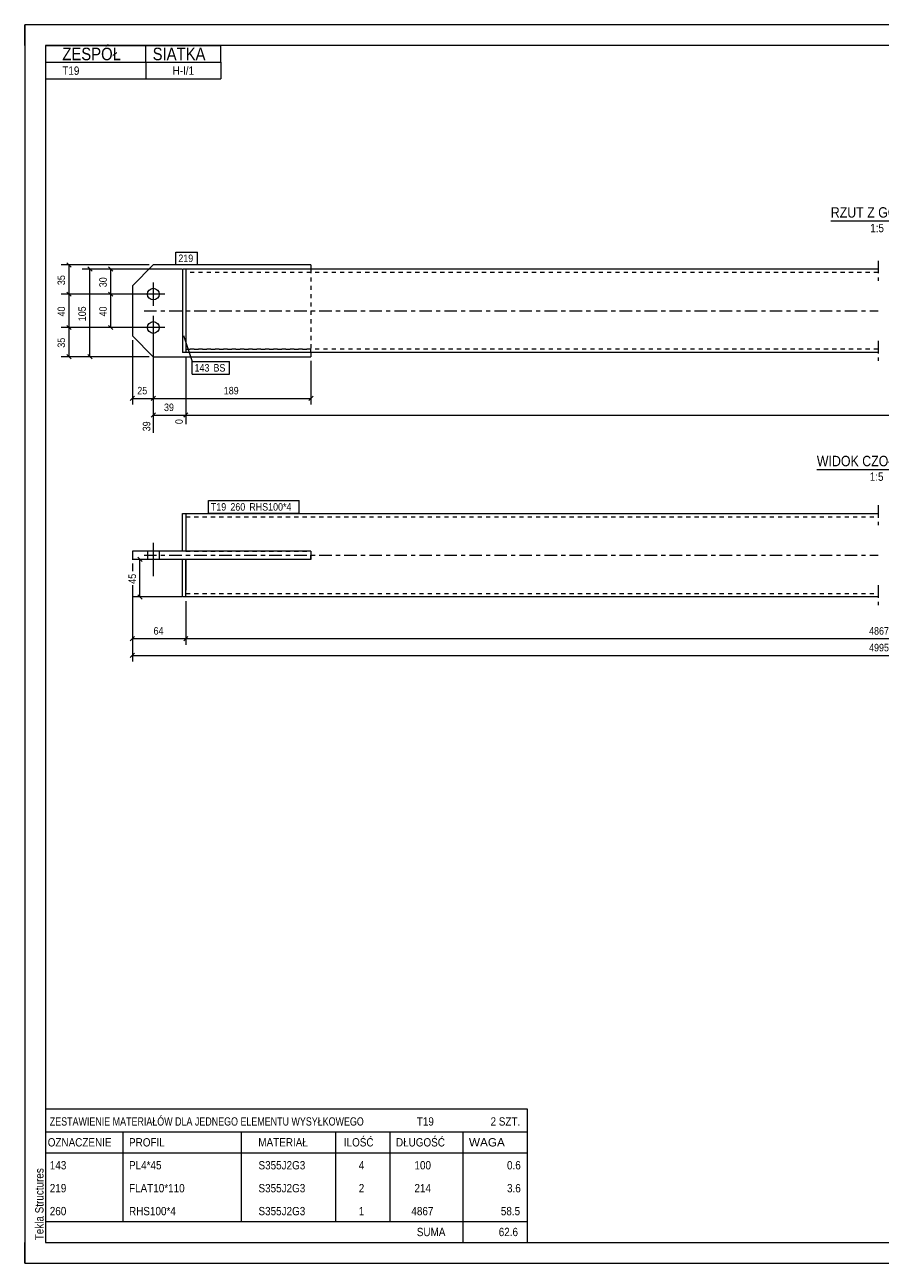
# Model space of a CAD drawing. Header units: millimetres. Extents: x 0 to 420, y 0 to 297.
# Tile 1 of 2: x 0 to 205, y 0 to 297. Entities that reach past the tile are written whole.
import ezdxf

# ---------------------------------------------------------------- set-up
doc = ezdxf.new("R2010")
doc.units = ezdxf.units.MM
for name, pattern in [('XKITLINE00', [0]), ('XKITLINE01', [4, 1, -1, 1, -1]), ('XKITLINE03', [6, 3, -1, 1, -1])]:
    doc.linetypes.add(name, pattern=pattern)
for name, color, linetype, lineweight in [('Arkusz rysunku', 3, 'Continuous', 0), ('Element', 2, 'Continuous', 0), ('Inny typ obiektu', 7, 'Continuous', 0), ('Wymiar', 4, 'Continuous', 0), ('Znak elementu', 2, 'Continuous', 0), ('Śruba', 3, 'Continuous', 0)]:
    doc.layers.add(name, color=color, linetype=linetype, lineweight=lineweight)
doc.styles.add('ARIAL', font='ARIAL.TTF')

msp = doc.modelspace()

# ---------------------------------------------------------------- linework, layer by layer
at = {"layer": 'Arkusz rysunku', "linetype": 'XKITLINE00', "lineweight": 0}
for p, q in [((420, 297), (0, 297)), ((0, 297), (0, 0)), ((0, 292), (0, 297)), ((5, 297), (0, 297)), ((415, 292), (5, 292)), ((5, 292), (5, 5)), ((0, 0), (0, 5)), ((5, 5), (415, 5)), ((0, 0), (420, 0))]:
    msp.add_line(p, q, dxfattribs=at)
at = {"layer": 'Element', "linetype": 'XKITLINE00', "lineweight": 0}
for p, q in [((30.82, 239.4), (25.82, 234.4)), ((68.62, 239.4), (30.82, 239.4)), ((38.62, 238.4), (37.82, 238.4)), ((37.82, 238.4), (37.82, 218.4)), ((204.62, 238.4), (38.62, 238.4)), ((38.62, 238.4), (38.62, 218.4)), ((68.62, 239.4), (68.62, 238.4)), ((38.62, 236.8), (38.62, 220)), ((25.82, 234.4), (25.82, 222.4)), ((25.82, 222.4), (30.82, 217.4)), ((30.82, 217.4), (68.62, 217.4)), ((38.62, 218.4), (37.82, 218.4)), ((204.62, 218.4), (38.62, 218.4)), ((68.62, 218.4), (68.62, 217.4)), ((37.82, 170.78), (37.82, 179.78)), ((37.82, 179.78), (38.62, 179.78)), ((38.62, 179.78), (204.62, 179.78)), ((38.62, 179.78), (38.62, 170.78)), ((38.62, 178.18), (38.62, 170.78)), ((68.62, 170.78), (25.82, 170.78)), ((25.82, 170.78), (25.82, 168.78)), ((30.82, 170.78), (30.82, 168.78)), ((68.62, 170.78), (68.62, 168.78)), ((68.62, 168.78), (25.82, 168.78)), ((37.82, 159.78), (37.82, 168.78)), ((38.62, 168.78), (38.62, 161.38)), ((38.62, 159.78), (38.62, 168.78)), ((38.62, 159.78), (37.82, 159.78)), ((204.62, 159.78), (38.62, 159.78))]:
    msp.add_line(p, q, dxfattribs=at)
at = {"layer": 'Element', "linetype": 'XKITLINE01', "lineweight": 0}
for p, q in [((38.62, 238.4), (37.82, 238.4)), ((37.82, 238.4), (37.82, 218.4)), ((38.62, 238.4), (38.62, 218.4)), ((38.62, 238.4), (38.62, 218.4)), ((204.62, 237.6), (38.62, 237.6)), ((68.62, 238.4), (68.62, 237.6)), ((68.62, 238.4), (68.62, 218.4)), ((38.62, 218.4), (37.82, 218.4)), ((204.62, 219.2), (38.62, 219.2)), ((38.62, 219.2), (68.62, 219.2)), ((68.62, 218.4), (68.62, 219.2)), ((68.62, 218.52), (68.62, 218.4)), ((68.62, 218.52), (68.62, 218.4)), ((38.62, 179.78), (38.62, 178.18)), ((38.62, 178.98), (204.62, 178.98)), ((38.62, 170.78), (37.82, 170.78)), ((38.62, 170.78), (68.62, 170.78)), ((68.62, 170.78), (68.62, 168.78)), ((68.62, 168.78), (68.62, 170.78)), ((38.62, 168.78), (37.82, 168.78)), ((68.62, 168.78), (38.62, 168.78)), ((38.62, 159.78), (38.62, 161.38)), ((38.62, 160.58), (204.62, 160.58))]:
    msp.add_line(p, q, dxfattribs=at)
at = {"layer": 'Element', "linetype": 'XKITLINE03', "lineweight": 0}
for p, q in [((204.62, 240.4), (204.62, 235.6)), ((28.62, 228.4), (204.62, 228.4)), ((204.62, 221.2), (204.62, 216.4)), ((204.62, 181.78), (204.62, 176.98)), ((28.62, 169.78), (204.62, 169.78)), ((204.62, 162.58), (204.62, 157.78))]:
    msp.add_line(p, q, dxfattribs=at)
at = {"layer": 'Inny typ obiektu', "linetype": 'XKITLINE00', "lineweight": 0}
for p, q in [((5, 292), (47, 292)), ((5, 292), (5, 288)), ((29, 288), (29, 292)), ((47, 288), (47, 292)), ((5, 288), (47, 288)), ((5, 288), (5, 284)), ((29, 288), (29, 284)), ((47, 288), (47, 284)), ((5, 284), (47, 284)), ((193.26, 250), (215.86, 250)), ((189.92, 190.38), (219, 190.38)), ((5, 37), (5, 31.5)), ((5, 37), (120.5, 37)), ((120.5, 37), (120.5, 31.5)), ((5, 31.5), (5, 26.5)), ((5, 31.5), (120.5, 31.5)), ((23.5, 31.5), (23.5, 26.5)), ((52, 26.5), (52, 31.5)), ((74.5, 31.5), (74.5, 26.5)), ((87.5, 31.5), (87.5, 26.5)), ((105, 31.5), (105, 26.5)), ((120.5, 31.5), (120.5, 26.5)), ((5, 26.5), (120.5, 26.5)), ((5, 26.5), (5, 21)), ((23.5, 26.5), (23.5, 21)), ((52, 21), (52, 26.5)), ((74.5, 26.5), (74.5, 21)), ((87.5, 26.5), (87.5, 21)), ((105, 26.5), (105, 21)), ((120.5, 26.5), (120.5, 21)), ((5, 21), (5, 15.5)), ((23.5, 21), (23.5, 15.5)), ((52, 15.5), (52, 21)), ((74.5, 21), (74.5, 15.5)), ((87.5, 21), (87.5, 15.5)), ((105, 21), (105, 15.5)), ((120.5, 21), (120.5, 15.5)), ((5, 15.5), (5, 10)), ((23.5, 15.5), (23.5, 10)), ((52, 10), (52, 15.5)), ((74.5, 15.5), (74.5, 10)), ((87.5, 15.5), (87.5, 10)), ((105, 15.5), (105, 10)), ((120.5, 15.5), (120.5, 10)), ((5, 10), (5, 5)), ((5, 10), (120.5, 10)), ((105, 10), (105, 5)), ((120.5, 10), (120.5, 5)), ((5, 5), (120.5, 5))]:
    msp.add_line(p, q, dxfattribs=at)
at = {"layer": 'Wymiar', "linetype": 'XKITLINE00', "lineweight": 0}
for p, q in [((29.82, 239.4), (8.76, 239.4)), ((10.11, 239.91), (11.13, 238.89)), ((10.62, 232.4), (10.62, 239.4)), ((37.62, 238.4), (13.76, 238.4)), ((15.11, 238.91), (16.13, 237.89)), ((15.62, 217.4), (15.62, 238.4)), ((37.62, 238.4), (18.76, 238.4)), ((20.11, 238.91), (21.13, 237.89)), ((20.62, 232.4), (20.62, 238.4)), ((29.82, 232.4), (8.76, 232.4)), ((29.82, 232.4), (8.76, 232.4)), ((10.11, 232.91), (11.13, 231.89)), ((10.11, 232.91), (11.13, 231.89)), ((10.62, 224.4), (10.62, 232.4)), ((29.82, 232.4), (18.76, 232.4)), ((29.82, 232.4), (18.76, 232.4)), ((20.11, 232.91), (21.13, 231.89)), ((20.11, 232.91), (21.13, 231.89)), ((20.62, 224.4), (20.62, 232.4)), ((29.82, 224.4), (8.76, 224.4)), ((29.82, 224.4), (8.76, 224.4)), ((10.11, 224.91), (11.13, 223.89)), ((10.11, 224.91), (11.13, 223.89)), ((10.62, 217.4), (10.62, 224.4)), ((29.82, 224.4), (18.76, 224.4)), ((20.11, 224.91), (21.13, 223.89)), ((30.82, 223.4), (30.82, 199.11)), ((30.82, 223.4), (30.82, 205.96)), ((30.82, 223.4), (30.82, 205.96)), ((25.82, 221.4), (25.82, 205.96)), ((29.82, 217.4), (8.76, 217.4)), ((10.11, 217.91), (11.13, 216.89)), ((29.82, 217.4), (13.76, 217.4)), ((15.11, 217.91), (16.13, 216.89)), ((38.62, 217.4), (38.62, 201.24)), ((38.62, 217.4), (38.62, 201.24)), ((68.62, 216.4), (68.62, 205.96)), ((26.33, 207.91), (25.31, 206.89)), ((31.33, 207.91), (30.31, 206.89)), ((31.33, 207.91), (30.31, 206.89)), ((69.13, 207.91), (68.11, 206.89)), ((25.82, 207.4), (30.82, 207.4)), ((30.82, 207.4), (68.62, 207.4)), ((31.33, 203.91), (30.31, 202.89)), ((30.82, 203.4), (38.62, 203.4)), ((39.13, 203.91), (38.11, 202.89)), ((39.13, 203.91), (38.16, 202.94)), ((38.62, 203.4), (379.42, 203.4)), ((36.82, 168.78), (25.76, 168.78)), ((25.82, 167.78), (25.82, 165.97)), ((25.82, 167.78), (25.82, 165.97)), ((27.11, 169.29), (28.13, 168.27)), ((27.62, 159.78), (27.62, 168.78)), ((25.82, 162.58), (25.82, 144.34)), ((25.82, 162.58), (25.82, 148.34)), ((37.62, 159.78), (25.76, 159.78)), ((27.11, 160.29), (28.13, 159.27)), ((38.62, 158.78), (38.62, 148.34)), ((38.62, 158.78), (38.62, 148.34)), ((26.33, 150.29), (25.31, 149.27)), ((25.82, 149.78), (38.62, 149.78)), ((39.13, 150.29), (38.11, 149.27)), ((39.13, 150.29), (38.11, 149.27)), ((38.62, 149.78), (371.62, 149.78)), ((26.33, 146.29), (25.31, 145.27)), ((25.82, 145.78), (384.42, 145.78))]:
    msp.add_line(p, q, dxfattribs=at)
at = {"layer": 'Znak elementu', "linetype": 'XKITLINE00', "lineweight": 0}
for p, q in [((36.22, 242.5), (41.43, 242.5)), ((36.22, 239.5), (36.22, 242.5)), ((41.43, 239.5), (41.43, 242.5)), ((36.22, 239.5), (41.43, 239.5)), ((38.04, 222.46), (40.11, 216.23)), ((40.11, 216.23), (49.06, 216.23)), ((40.11, 213.23), (40.11, 216.23)), ((49.06, 213.23), (49.06, 216.23)), ((40.11, 213.23), (49.06, 213.23)), ((44.02, 182.88), (65.78, 182.88)), ((44.02, 179.88), (44.02, 182.88)), ((65.78, 179.88), (65.78, 182.88)), ((44.02, 179.88), (65.78, 179.88))]:
    msp.add_line(p, q, dxfattribs=at)
at = {"layer": 'Śruba', "linetype": 'XKITLINE00', "lineweight": 0}
for p, q in [((30.82, 235.2), (30.82, 229.6)), ((33.62, 232.4), (28.02, 232.4)), ((30.82, 227.2), (30.82, 221.6)), ((33.62, 224.4), (28.02, 224.4)), ((30.82, 172.78), (30.82, 164.78)), ((30.82, 172.78), (30.82, 164.78)), ((29.42, 170.78), (29.42, 168.78)), ((29.42, 170.78), (29.42, 168.78)), ((32.22, 170.78), (32.22, 168.78)), ((32.22, 170.78), (32.22, 168.78))]:
    msp.add_line(p, q, dxfattribs=at)
for centre in [(30.82, 232.4), (30.82, 224.4)]:
    msp.add_circle(centre, 1.4, dxfattribs=at)

# ---------------------------------------------------------------- texts
at = {"layer": 'Arkusz rysunku', "style": 'ARIAL', "width": 0.85}
msp.add_text('Tekla Structures', height=2, rotation=90, dxfattribs=at).set_placement((4.5, 5.5))
at = {"layer": 'Inny typ obiektu', "style": 'ARIAL'}
for s, height, width, p in [('ZESPÓŁ', 3, 0.85, (9, 288.5)), ('SIATKA', 3, 0.85, (30.66, 288.5)), ('T19', 2, 0.85, (9, 285)), ('H-I/1', 2, 0.85, (35.44, 285)), ('RZUT Z GÓRY', 2.5, 0.85, (193.26, 250.75)), ('1:5', 2, 0.85, (202.71, 247.25)), ('WIDOK CZOŁOWY', 2.5, 0.85, (189.92, 191.13)), ('1:5', 2, 0.85, (202.61, 187.63)), ('ZESTAWIENIE MATERIAŁÓW DLA JEDNEGO ELEMENTU WYSYŁKOWEGO', 2, 0.765, (6, 33)), ('T19', 2, 0.85, (94, 33)), ('2', 2, 0.85, (111.69, 33)), (' SZT.', 2, 0.85, (113, 33)), ('OZNACZENIE', 2, 0.85, (5.5, 28)), ('PROFIL', 2, 0.85, (25, 28)), ('MATERIAŁ', 2, 0.85, (56, 28)), ('ILOŚĆ', 2, 0.85, (76.5, 28)), ('DŁUGOŚĆ', 2, 0.85, (89, 28)), ('WAGA', 2, 1.008832, (106.5, 28)), ('143', 2, 0.85, (6, 22.5)), ('PL4*45', 2, 0.85, (25, 22.5)), ('S355J2G3', 2, 0.85, (56.04, 22.5)), ('4', 2, 0.85, (80.09, 22.5)), ('100', 2, 0.85, (93.44, 22.5)), ('0.6', 2, 0.85, (115.63, 22.5)), ('219', 2, 0.85, (6, 17)), ('FLAT10*110', 2, 0.85, (25, 17)), ('S355J2G3', 2, 0.85, (56.04, 17)), ('2', 2, 0.85, (80.09, 17)), ('214', 2, 0.85, (93.44, 17)), ('3.6', 2, 0.85, (115.63, 17)), ('260', 2, 0.85, (6, 11.5)), ('RHS100*4', 2, 0.85, (25, 11.5)), ('S355J2G3', 2, 0.85, (56.04, 11.5)), ('1', 2, 0.85, (80.09, 11.5)), ('4867', 2, 0.85, (92.7, 11.5)), ('58.5', 2, 0.85, (114.15, 11.5)), ('SUMA', 2, 0.85, (94, 6.5)), ('62.6', 2, 0.85, (113.65, 6.5))]:
    msp.add_text(s, height=height, dxfattribs=dict(at, width=width)).set_placement(p)
at = {"layer": 'Wymiar', "style": 'ARIAL', "width": 0.85}
for s, p in [('35', (9.66, 234.56)), ('30', (19.66, 234.06)), ('40', (9.66, 227.06)), ('105', (14.66, 225.9)), ('40', (19.66, 227.06)), ('35', (9.66, 219.56)), ('0', (37.9, 201.24)), ('39', (30.1, 199.51)), ('45', (26.66, 162.94))]:
    msp.add_text(s, height=1.8, rotation=90.0002, dxfattribs=at).set_placement(p)
for s, p in [('25', (26.98, 208.36)), ('189', (47.72, 208.36)), ('39', (33.38, 204.36)), ('64', (30.88, 150.74)), ('4867', (202.45, 150.74)), ('4995', (202.45, 146.74))]:
    msp.add_text(s, height=1.8, dxfattribs=at).set_placement(p)
at = {"layer": 'Znak elementu', "style": 'ARIAL', "width": 0.85}
for s, p in [('219', (36.82, 240.1)), ('143', (40.71, 213.83)), ('BS', (45.25, 213.83)), ('T19', (44.62, 180.48)), ('260', (49.3, 180.48)), ('RHS100*4', (53.84, 180.48))]:
    msp.add_text(s, height=1.8, dxfattribs=at).set_placement(p)

doc.saveas('drawing.dxf')
